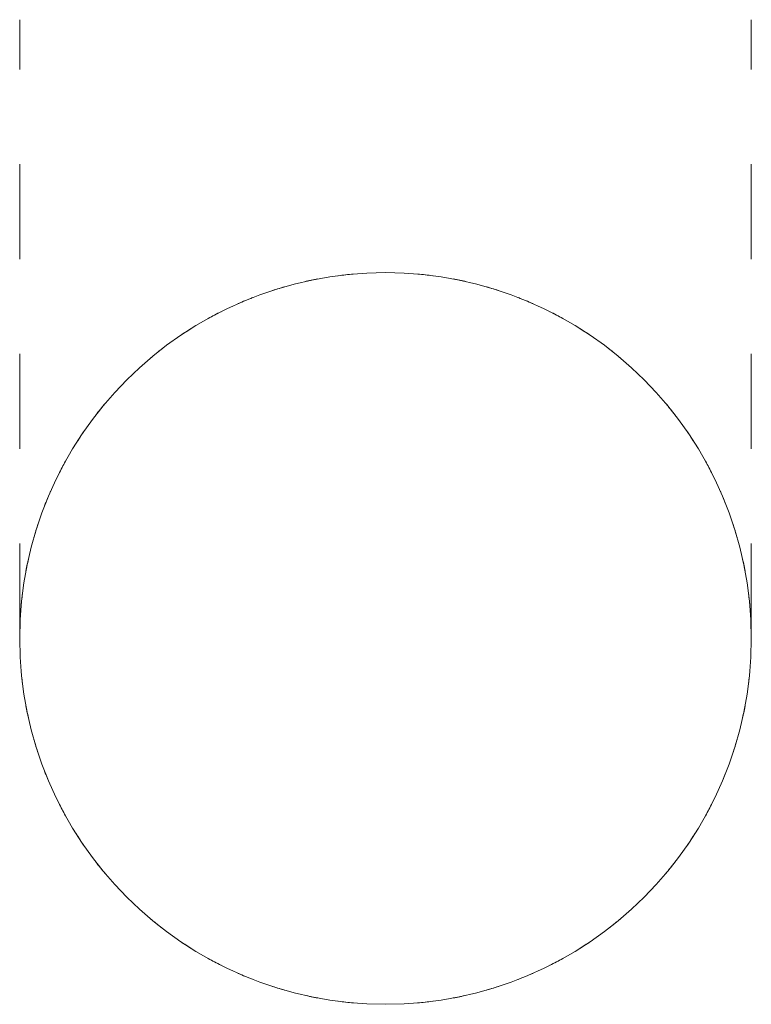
# Model space of a CAD drawing. Header units: millimetres. Extents: x -6809 to -5187, y -77 to 6798.
# Tile 4 of 7: x -6332 to -6170, y 6511 to 6729. Entities that reach past the tile are written whole.
import ezdxf

# ---------------------------------------------------------------- set-up
doc = ezdxf.new("R2010")
doc.units = ezdxf.units.MM
doc.linetypes.add('Dash', pattern=[42, 21, -21])
doc.layers.add('A-ANNO-DIMS', color=7, linetype='Dash', lineweight=9, true_color=0xd2d2d2)
doc.layers.add('E-LITE-EQPM', color=7, linetype='Continuous', lineweight=20)

# ---------------------------------------------------------------- blocks, each defined once
blk = doc.blocks.new('800_SCREEN_T - SCREEN 800-492112-Planta_PDF')
at = {"layer": 'E-LITE-EQPM'}
for start, end in [(95.0635, 97.4203), (82.5797, 84.9365), (100.6588, 102.7687), (77.2313, 79.3412), (106.0072, 108.2909), (71.7091, 73.9928), (111.3093, 113.7241), (66.2759, 68.6995), (116.7091, 118.9928), (61.0072, 63.2909), (122.1791, 124.382), (55.618, 57.8209), (127.5797, 130.0333), (49.9667, 52.4203), (139.9667, 142.4203), (37.5797, 40.0333), (145.618, 147.8209), (32.1791, 34.382), (151.0072, 153.2909), (26.7091, 28.9928), (156.2759, 158.7241), (21.2759, 23.7241), (161.7091, 163.9928), (16.0072, 18.2909), (167.1791, 169.382), (10.618, 12.7881), (172.5797, 175.0115), (4.9885, 7.4203), (184.9885, 187.4203), (352.5797, 355.0115), (190.618, 192.8209), (347.1791, 349.3646), (196.0072, 198.2909), (341.7091, 343.9928), (201.2759, 203.7241), (336.2759, 338.7241), (206.7091, 208.9928), (331.0072, 333.2909), (212.1791, 214.382), (325.618, 327.8209), (217.5797, 220.0333), (319.9667, 322.4203), (229.9667, 232.4203), (307.5797, 310.0333), (235.618, 237.8209), (302.1791, 304.382), (241.0072, 243.2909), (296.7091, 298.9928), (246.2759, 248.6907), (291.2759, 293.7241), (251.7091, 253.9928), (286.0072, 288.2909), (257.2313, 259.3412), (262.5797, 264.9708), (275.0292, 277.4203), (280.6588, 282.7687)]:
    blk.add_arc((0, 0), 81, start, end, dxfattribs=at)

msp = doc.modelspace()

# ---------------------------------------------------------------- linework, layer by layer
at = {"layer": 'A-ANNO-DIMS'}
for p, q in [((-6331.61, 6591.71), (-6331.61, 6728.71)), ((-6169.61, 6591.71), (-6169.61, 6728.71))]:
    msp.add_line(p, q, dxfattribs=at)
at = {"layer": 'E-LITE-EQPM'}
for start, end in [(90, 270), (270, 90)]:
    msp.add_arc((-6250.61, 6591.71), 81, start, end, dxfattribs=at)

# ---------------------------------------------------------------- block references
msp.add_blockref('800_SCREEN_T - SCREEN 800-492112-Planta_PDF', (-6250.61, 6591.71), dxfattribs=at)

doc.saveas('drawing.dxf')
